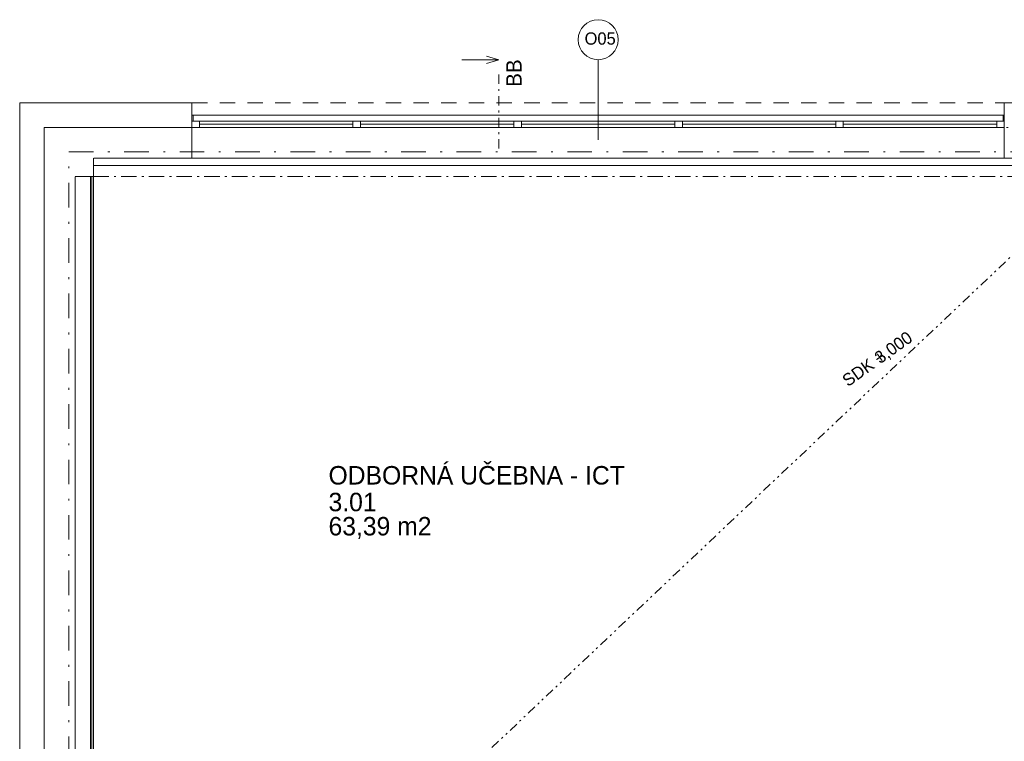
# Model space of a CAD drawing. Header units: millimetres. Extents: x -13540 to 53600, y -37870 to 10383.
# Tile 15 of 26: x 5000 to 13000, y 4212 to 10075. Entities that reach past the tile are written whole.
import ezdxf

# ---------------------------------------------------------------- set-up
doc = ezdxf.new("R2010")
doc.units = ezdxf.units.MM
doc.header["$MEASUREMENT"] = 0
doc.set_wipeout_variables(frame=1)
for name, pattern in [('Wipeout_Contour', [1000, 0, -1000]), ('Čerchovaná', [450, 200, -117.5, 15, -117.5]), ('Čerchovaná M', [225, 125, -42.5, 15, -42.5]), ('Čerchovaná S', [175, 75, -42.5, 15, -42.5]), ('Čerchovaná se dvěma tečkami S', [202.5, 75, -32.5, 15, -32.5, 15, -32.5]), ('Čárkovaná M', [225, 125, -100])]:
    doc.linetypes.add(name, pattern=pattern)
for name, color, linetype in [('05_Podhledy', 7, 'Continuous'), ('13_Značky.řezy', 7, 'Continuous'), ('Nové_01_Zóny.dispozice', 7, 'Continuous'), ('Nové_02_Sloupy - nosné', 7, 'Continuous'), ('Nové_02_Trámy - nosné', 7, 'Continuous'), ('Nové_02_Zdi VNITŘNÍ - nenosné', 7, 'Continuous'), ('Nové_02_Zdi VNĚJŠÍ - nosné.obálka', 7, 'Continuous'), ('Nové_05_Podhledy', 7, 'Continuous'), ('Nové_05_Podlahy', 7, 'Continuous'), ('Nové_Konstrukce – Dělicí čáry vrstev', 7, 'Continuous'), ('Nové_Otvory – Okna', 7, 'Continuous'), ('Nové_Otvory – Značky oken', 7, 'Continuous'), ('Nové_Výplně – Řezové', 7, 'Continuous'), ('Nové_Zóny – Razítka', 7, 'Continuous')]:
    doc.layers.add(name, color=color, linetype=linetype)

msp = doc.modelspace()

# ---------------------------------------------------------------- linework, layer by layer
at = {"layer": '13_Značky.řezy', "color": 251, "linetype": 'Continuous', "lineweight": 0}
for p, q in [((8792.9, 9778.6), (8892.9, 9748.6)), ((8892.9, 9748.6), (8592.9, 9748.6)), ((8792.9, 9718.6), (8892.9, 9748.6))]:
    msp.add_line(p, q, dxfattribs=at)
at = {"layer": '13_Značky.řezy', "color": 251, "linetype": 'Čerchovaná S', "lineweight": 0}
msp.add_line((8892.9, 9628.6), (8892.9, 9028.6), dxfattribs=at)
at = {"layer": 'Nové_01_Zóny.dispozice', "color": 251, "linetype": 'Continuous', "lineweight": 0, "flags": 128}
msp.add_lwpolyline([(5600, 8890), (5600, 1160), (13800, 1160), (13800, 8890)], close=True, dxfattribs=at)
at = {"layer": 'Nové_02_Zdi VNĚJŠÍ - nosné.obálka', "color": 251, "linetype": 'Continuous', "lineweight": 0}
for p, q in [((13000, 9400), (13090, 9400)), ((13000, 9400), (13000, 9250)), ((13000, 9400), (13000, 9250)), ((13000, 9250), (13000, 9200)), ((13000, 9200), (13000, 8950))]:
    msp.add_line(p, q, dxfattribs=at)
at = {"layer": 'Nové_05_Podhledy', "color": 251, "linetype": 'Čerchovaná M', "lineweight": 0, "flags": 128}
msp.add_lwpolyline([(5600, 1100), (13900, 1100), (13900, 8950), (5600, 8950)], close=True, dxfattribs=at)
at = {"layer": 'Nové_05_Podlahy', "color": 251, "linetype": 'Continuous', "lineweight": 0, "flags": 128}
msp.add_lwpolyline([(5600, 8950), (5600, 1100), (5600, 775), (9500, 775), (9500, 1100), (9900, 1100), (9900, 775), (11400, 775), (11400, 1100), (11710, 1100), (11710, 900), (12690, 900), (12690, 1100), (13900, 1100), (13900, 8800), (13800, 8800), (13800, 8950)], close=True, dxfattribs=at)
at = {"layer": 'Nové_Otvory – Okna', "color": 251, "linetype": 'Continuous', "lineweight": 0}
for p, q in [((13000, 9400), (13000, 9250)), ((13000, 9400), (13000, 9250)), ((13000, 9400), (13000, 9250)), ((13000, 9400), (13090, 9400)), ((13000, 9400), (13090, 9400)), ((12990, 9250), (12990, 9300)), ((12990, 9300), (13000, 9300)), ((13000, 9300), (13000, 9250)), ((6460, 9200), (6460, 9250)), ((7708, 9250), (6460, 9250)), ((6460, 9225), (7708, 9225)), ((7738, 9250), (7708, 9250)), ((7708, 9250), (7708, 9200)), ((7768, 9250), (7738, 9250)), ((7768, 9200), (7768, 9250)), ((9016, 9250), (7768, 9250)), ((7768, 9225), (9016, 9225)), ((9046, 9250), (9016, 9250)), ((9016, 9250), (9016, 9200)), ((9076, 9250), (9046, 9250)), ((9076, 9200), (9076, 9250)), ((10324, 9250), (9076, 9250)), ((9076, 9225), (10324, 9225)), ((10354, 9250), (10324, 9250)), ((10324, 9250), (10324, 9200)), ((10384, 9250), (10354, 9250)), ((10384, 9200), (10384, 9250)), ((11632, 9250), (10384, 9250)), ((10384, 9225), (11632, 9225)), ((11662, 9250), (11632, 9250)), ((11632, 9250), (11632, 9200)), ((11692, 9250), (11662, 9250)), ((11692, 9200), (11692, 9250)), ((12940, 9250), (11692, 9250)), ((11692, 9225), (12940, 9225)), ((13000, 9250), (12940, 9250)), ((12940, 9250), (12940, 9200)), ((13000, 9250), (12990, 9250)), ((13000, 9250), (13000, 9200)), ((13000, 9250), (13000, 9200)), ((6460, 9200), (7708, 9200)), ((7708, 9200), (7738, 9200)), ((7738, 9200), (7768, 9200)), ((7768, 9200), (9016, 9200)), ((9016, 9200), (9046, 9200)), ((9046, 9200), (9076, 9200)), ((9076, 9200), (10324, 9200)), ((10324, 9200), (10354, 9200)), ((10354, 9200), (10384, 9200)), ((10384, 9200), (11632, 9200)), ((11632, 9200), (11662, 9200)), ((11662, 9200), (11692, 9200)), ((11692, 9200), (12940, 9200)), ((12940, 9200), (13000, 9200)), ((13000, 9200), (13000, 8950))]:
    msp.add_line(p, q, dxfattribs=at)
at = {"layer": 'Nové_Otvory – Značky oken', "color": 251, "linetype": 'Continuous', "lineweight": 0}
msp.add_line((9700, 9100), (9700, 9750), dxfattribs=at)
at = {"layer": 'Nové_Otvory – Značky oken', "color": 251, "linetype": 'Continuous', "lineweight": 0, "flags": 128}
msp.add_lwpolyline([(9537.5, 9912.5, 1), (9862.5, 9912.5, 1)], format="xyb", close=True, dxfattribs=at)

# ---------------------------------------------------------------- texts
at = {"layer": '05_Podhledy', "color": 251, "lineweight": 0, "char_height": 100, "attachment_point": 1, "rotation": 35.41367}
for s, insert in [('\\A1;\\pt0,25000;3,000{\\H0.66x;\\S^  ;\\S^  ;\\S^  ;\\S^  ;\\S^  ;\\S^  ;\\S^  ;\\S^  ;\\S^  ;\\S^  ;\\S^  ;}', (11933.4, 7356)), ('\\A1;\\pt0,25000;SDK +', (11671.8, 7170.1))]:
    msp.add_mtext(s, dxfattribs=dict(at, insert=insert))
at = {"layer": '13_Značky.řezy', "color": 251, "lineweight": 0, "insert": (9077.9, 9752.9), "char_height": 125, "attachment_point": 9, "rotation": 90}
msp.add_mtext('\\A1;\\pt0;BB', dxfattribs=at)
at = {"layer": 'Nové_Otvory – Značky oken', "color": 251, "lineweight": 0, "insert": (9589.9, 9921.3), "char_height": 100, "attachment_point": 4}
msp.add_mtext('\\A1;\\pt0;O05', dxfattribs=at)
at = {"layer": 'Nové_Zóny – Razítka', "color": 251, "lineweight": 0, "char_height": 150, "attachment_point": 1}
for s, insert in [('\\A1;ODBORNÁ UČEBNA - ICT', (7509.3, 6448.2)), ('\\A1;3.01', (7509.3, 6230.9)), ('\\A1;63,39 m2', (7509.3, 6034.4))]:
    msp.add_mtext(s, dxfattribs=dict(at, insert=insert))

# ---------------------------------------------------------------- wipeouts: each hides what was drawn before it
at = {"color": 251, "linetype": 'Wipeout_Contour', "lineweight": 0, "ltscale": 31685.649901}
msp.add_wipeout([(5000, 9200), (5200, 9200), (5000, 9400)], dxfattribs=at).dxf.layer = 'Nové_Výplně – Řezové'

# ---------------------------------------------------------------- next in the draw order: wipeouts: each hides what was drawn before it
at = {"color": 251, "linetype": 'Wipeout_Contour', "lineweight": 0, "ltscale": 55137.026725}
msp.add_wipeout([(6400, 9400), (5200, 9400), (5200, 9200), (6400, 9200), (6400, 9250)], dxfattribs=at).dxf.layer = 'Nové_Výplně – Řezové'
at = {"color": 251, "linetype": 'Wipeout_Contour', "lineweight": 0, "ltscale": 32256.058298}
msp.add_wipeout([(5587.5, 1100), (5600, 1100), (5600, 8800), (5587.5, 8800)], dxfattribs=at).dxf.layer = 'Nové_Výplně – Řezové'

# ---------------------------------------------------------------- next in the draw order: linework, layer by layer
at = {"layer": 'Nové_02_Zdi VNĚJŠÍ - nosné.obálka', "color": 251, "linetype": 'Continuous', "lineweight": 0}
for q in [(6310, 9400), (6400, 9250), (6400, 9250)]:
    msp.add_line((6400, 9400), q, dxfattribs=at)
at = {"layer": 'Nové_Otvory – Okna', "color": 251, "linetype": 'Continuous', "lineweight": 0}
for p, q in [((6400, 9400), (6310, 9400)), ((6400, 9400), (6310, 9400)), ((6400, 9400), (6400, 9250)), ((6400, 9400), (6400, 9250)), ((6400, 9400), (6400, 9250)), ((6400, 9250), (6400, 9300)), ((6400, 9300), (6410, 9300)), ((6410, 9300), (12990, 9300)), ((6410, 9300), (6410, 9250)), ((6410, 9250), (6400, 9250)), ((6460, 9250), (6400, 9250))]:
    msp.add_line(p, q, dxfattribs=at)
at = {"layer": 'Nové_Otvory – Okna', "color": 251, "linetype": 'Čárkovaná M', "lineweight": 0}
msp.add_line((6400, 9400), (13000, 9400), dxfattribs=at)

# ---------------------------------------------------------------- next in the draw order: wipeouts: each hides what was drawn before it
at = {"color": 251, "linetype": 'Wipeout_Contour', "lineweight": 0, "ltscale": 31957.572959}
msp.add_wipeout([(5200, 9400), (5000, 9400), (5200, 9200)], dxfattribs=at).dxf.layer = 'Nové_Výplně – Řezové'
at = {"color": 251, "linetype": 'Wipeout_Contour', "lineweight": 0, "ltscale": 43537.84659}
msp.add_wipeout([(5600, 8950), (6400, 8950), (6400, 9200), (5600, 9200)], dxfattribs=at).dxf.layer = 'Nové_Výplně – Řezové'
at = {"color": 251, "linetype": 'Wipeout_Contour', "lineweight": 0, "ltscale": 32218.127798}
msp.add_wipeout([(5575, 1100), (5587.5, 1100), (5587.5, 8800), (5575, 8800)], dxfattribs=at).dxf.layer = 'Nové_Výplně – Řezové'

# ---------------------------------------------------------------- next in the draw order: linework, layer by layer
at = {"layer": 'Nové_02_Zdi VNĚJŠÍ - nosné.obálka', "color": 251, "linetype": 'Continuous', "lineweight": 0}
for p, q in [((6400, 9250), (6400, 9200)), ((6400, 9200), (6400, 8950))]:
    msp.add_line(p, q, dxfattribs=at)
at = {"layer": 'Nové_02_Zdi VNĚJŠÍ - nosné.obálka', "color": 251, "linetype": 'Continuous', "lineweight": 0, "flags": 128}
for points in [[(5000, 9400), (5000, 9200)], [(6400, 9400), (5000, 9400)], [(5600, 8950), (6400, 8950)]]:
    msp.add_lwpolyline(points, dxfattribs=at)
at = {"layer": 'Nové_Konstrukce – Dělicí čáry vrstev', "color": 251, "linetype": 'Continuous', "lineweight": 0}
msp.add_line((6400, 9200), (5600, 9200), dxfattribs=at)
at = {"layer": 'Nové_Otvory – Okna', "color": 251, "linetype": 'Continuous', "lineweight": 0}
for p, q in [((6400, 9250), (6400, 9200)), ((6400, 9250), (6400, 9200)), ((6400, 9200), (6460, 9200)), ((6400, 9200), (6400, 8950)), ((6400, 8950), (13000, 8950))]:
    msp.add_line(p, q, dxfattribs=at)

# ---------------------------------------------------------------- next in the draw order: wipeouts: each hides what was drawn before it
at = {"color": 251, "linetype": 'Wipeout_Contour', "lineweight": 0, "ltscale": 31238.758993}
msp.add_wipeout([(5000, 50), (5200, 50), (5200, 9200), (5000, 9200)], dxfattribs=at).dxf.layer = 'Nové_Výplně – Řezové'

# ---------------------------------------------------------------- next in the draw order: linework, layer by layer
at = {"layer": 'Nové_02_Zdi VNĚJŠÍ - nosné.obálka', "color": 251, "linetype": 'Continuous', "lineweight": 0, "flags": 128}
msp.add_lwpolyline([(5000, 9200), (5000, 50)], dxfattribs=at)

# ---------------------------------------------------------------- next in the draw order: wipeouts: each hides what was drawn before it
at = {"color": 251, "linetype": 'Wipeout_Contour', "lineweight": 0, "ltscale": 31447.014607}
msp.add_wipeout([(5450, 8800), (5200, 8800), (5200, 1100), (5450, 1100)], dxfattribs=at).dxf.layer = 'Nové_Výplně – Řezové'

# ---------------------------------------------------------------- next in the draw order: linework, layer by layer
at = {"layer": 'Nové_02_Zdi VNĚJŠÍ - nosné.obálka', "color": 251, "linetype": 'Continuous', "lineweight": 0, "flags": 128}
msp.add_lwpolyline([(5450, 1100), (5450, 8800)], dxfattribs=at)
at = {"layer": 'Nové_Konstrukce – Dělicí čáry vrstev', "color": 251, "linetype": 'Continuous', "lineweight": 0}
msp.add_line((5200, 8800), (5200, 1100), dxfattribs=at)

# ---------------------------------------------------------------- next in the draw order: wipeouts: each hides what was drawn before it
at = {"color": 251, "linetype": 'Wipeout_Contour', "lineweight": 0, "ltscale": 32010.219927}
msp.add_wipeout([(5450, 1100), (5575, 1100), (5575, 8800), (5450, 8800)], dxfattribs=at).dxf.layer = 'Nové_Výplně – Řezové'

# ---------------------------------------------------------------- next in the draw order: linework, layer by layer
at = {"layer": 'Nové_02_Zdi VNITŘNÍ - nenosné', "color": 251, "linetype": 'Continuous', "lineweight": 0, "flags": 128}
for points in [[(5450, 8800), (5450, 1100)], [(5600, 1100), (5600, 8800)]]:
    msp.add_lwpolyline(points, dxfattribs=at)
at = {"layer": 'Nové_Konstrukce – Dělicí čáry vrstev', "color": 251, "linetype": 'Continuous', "lineweight": 0}
for p, q in [((5575, 1100), (5575, 8800)), ((5587.5, 1100), (5587.5, 8800))]:
    msp.add_line(p, q, dxfattribs=at)

# ---------------------------------------------------------------- next in the draw order: wipeouts: each hides what was drawn before it
at = {"color": 251, "linetype": 'Wipeout_Contour', "lineweight": 0, "ltscale": 41818.045471}
msp.add_wipeout([(5450, 8800), (5600, 8800), (5600, 8950), (5450, 8950)], dxfattribs=at).dxf.layer = 'Nové_Výplně – Řezové'

# ---------------------------------------------------------------- next in the draw order: linework, layer by layer
at = {"layer": 'Nové_02_Trámy - nosné', "color": 251, "linetype": 'Čerchovaná M', "lineweight": 0}
for p, q in [((5600, 1100), (5600, 8800)), ((5600, 8800), (13800, 8800))]:
    msp.add_line(p, q, dxfattribs=at)

# ---------------------------------------------------------------- next in the draw order: wipeouts: each hides what was drawn before it
at = {"color": 251, "linetype": 'Wipeout_Contour', "lineweight": 0, "ltscale": 31397.444452}
msp.add_wipeout([(5450, 8950), (5200, 9200), (5200, 8950)], dxfattribs=at).dxf.layer = 'Nové_Výplně – Řezové'

# ---------------------------------------------------------------- next in the draw order: wipeouts: each hides what was drawn before it
at = {"color": 251, "linetype": 'Wipeout_Contour', "lineweight": 0, "ltscale": 41402.249244}
msp.add_wipeout([(5200, 8800), (5450, 8800), (5450, 8950), (5200, 8950)], dxfattribs=at).dxf.layer = 'Nové_Výplně – Řezové'

# ---------------------------------------------------------------- next in the draw order: wipeouts: each hides what was drawn before it
at = {"color": 251, "linetype": 'Wipeout_Contour', "lineweight": 0, "ltscale": 42499.78644}
msp.add_wipeout([(5450, 9200), (5450, 8950), (5600, 8950), (5600, 9200)], dxfattribs=at).dxf.layer = 'Nové_Výplně – Řezové'

# ---------------------------------------------------------------- next in the draw order: linework, layer by layer
at = {"layer": 'Nové_05_Podhledy', "color": 251, "linetype": 'Čerchovaná se dvěma tečkami S', "lineweight": 0}
msp.add_lwpolyline([(5600, 1100), (13900, 8950)], dxfattribs=at)

# ---------------------------------------------------------------- next in the draw order: wipeouts: each hides what was drawn before it
at = {"color": 251, "linetype": 'Wipeout_Contour', "lineweight": 0, "ltscale": 31739.939945}
msp.add_wipeout([(5450, 9200), (5200, 9200), (5450, 8950)], dxfattribs=at).dxf.layer = 'Nové_Výplně – Řezové'

# ---------------------------------------------------------------- next in the draw order: linework, layer by layer
at = {"layer": 'Nové_02_Sloupy - nosné', "color": 251, "linetype": 'Continuous', "lineweight": 0, "flags": 128}
for points in [[(5200, 9200), (5200, 8950)], [(5450, 9200), (5200, 9200)], [(5600, 9200), (5450, 9200)], [(5200, 8950), (5200, 8800)], [(5450, 8800), (5600, 8800), (5600, 8950)]]:
    msp.add_lwpolyline(points, dxfattribs=at)
at = {"layer": 'Nové_02_Trámy - nosné', "color": 251, "linetype": 'Čerchovaná M', "lineweight": 0}
for p, q in [((5200, 9200), (36600, 9200)), ((5200, 700), (5200, 9200))]:
    msp.add_line(p, q, dxfattribs=at)
at = {"layer": 'Nové_02_Trámy - nosné', "color": 251, "linetype": 'Čerchovaná', "lineweight": 0}
for p, q in [((5400, 900), (5400, 9000)), ((5400, 9000), (36400, 9000))]:
    msp.add_line(p, q, dxfattribs=at)

doc.saveas('drawing.dxf')
